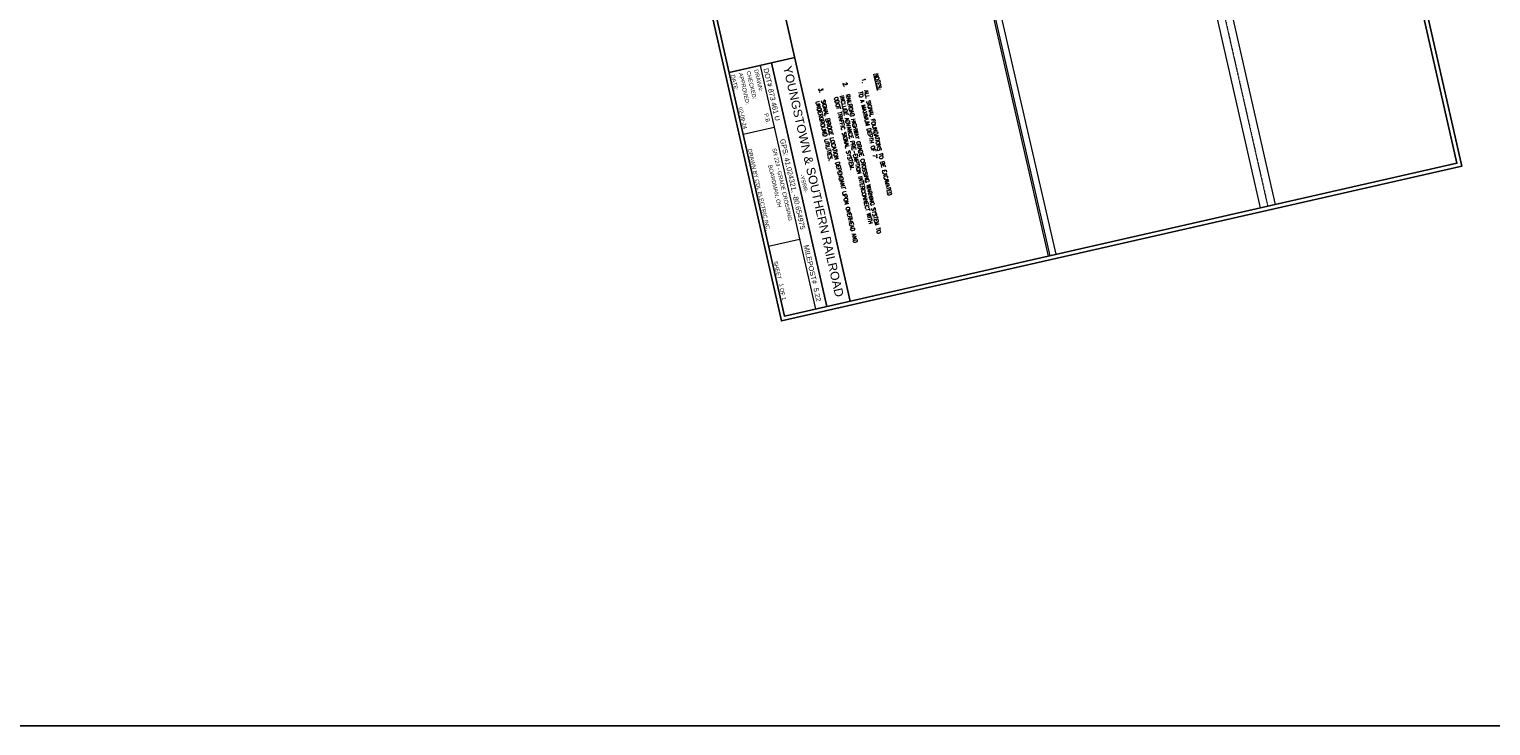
# Model space of a CAD drawing. Header units: feet. Extents: x 2474618 to 2487557, y 495207 to 504443.
# Tile 111 of 158: x 2477404 to 2477866, y 503285 to 503505. Entities that reach past the tile are written whole.
import ezdxf
from ezdxf.enums import TextEntityAlignment as Align

# ---------------------------------------------------------------- set-up
doc = ezdxf.new("R2010")
doc.units = ezdxf.units.FT
doc.header["$MEASUREMENT"] = 0
doc.linetypes.add('DGN Style 4', pattern=[0.027369, 0.013684, -0.006842, 0, -0.006842])
for name, color, linetype in [('PV_P_Curb', 120, 'Continuous'), ('PV_P_EOP', 7, 'Continuous'), ('RD_X_RR_Cells', 1, 'Continuous')]:
    doc.layers.add(name, color=color, linetype=linetype)
doc.styles.add('Equipment Labels', font='arial.ttf', dxfattribs={"height": 0.005208})
doc.styles.add('Notes  Dim  Term Labels', font='STANDARD.shx', dxfattribs={"height": 0.005208})
doc.styles.add('Railroad Title Block', font='arial.ttf', dxfattribs={"height": 0.005208})
doc.styles.add('Style-STANDARD', font='STANDARD.shx')

msp = doc.modelspace()

# ---------------------------------------------------------------- linework, layer by layer
at = {"color": 7, "linetype": 'DGN Style 4', "lineweight": 0}
msp.add_line((2477720.368, 503778.7959), (2477795.2519, 503449.3626), dxfattribs=at)
for p, q in [((2477588.5299, 503748.8277), (2477663.4138, 503419.3943)), ((2477645.9409, 503496.2621), (2477625.1988, 503491.5472)), ((2477638.6202, 503494.598), (2477656.0931, 503417.7302))]:
    msp.add_line(p, q)
at = {"linetype": 'Continuous', "lineweight": 13}
for p, q in [((2477634.9598, 503493.766), (2477652.4327, 503416.8982)), ((2477639.3973, 503474.244), (2477629.6364, 503472.0252)), ((2477647.4404, 503438.8604), (2477637.6794, 503436.6416))]:
    msp.add_line(p, q, dxfattribs=at)
at = {"flags": 128}
for points in [[(2477781.0321, 503793.8687), (2477856.4707, 503461.9951), (2477641.7289, 503413.1819), (2477566.2904, 503745.0556)], [(2477567.7878, 503744.1128), (2477642.6717, 503414.6794), (2477854.9732, 503462.9379), (2477780.0894, 503792.3713)]]:
    msp.add_lwpolyline(points, close=True, dxfattribs=at)
at = {"color": 7, "lineweight": 13, "flags": 128}
for points in [[(2477792.954, 503448.8402), (2477718.0701, 503778.2736)], [(2477722.6659, 503779.3183), (2477797.5498, 503449.8849)]]:
    msp.add_lwpolyline(points, dxfattribs=at)
at = {"layer": 'PV_P_Curb', "color": 7, "lineweight": 0}
for p, q in [((2477726.0439, 503433.6308), (2477702.0537, 503537.9351)), ((2477726.5315, 503433.7417), (2477702.541, 503538.0472))]:
    msp.add_line(p, q, dxfattribs=at)
at = {"layer": 'PV_P_EOP', "color": 7, "lineweight": 0, "flags": 128}
msp.add_lwpolyline([(2477728.482, 503434.185), (2477704.4904, 503538.4955)], dxfattribs=at)
at = {"layer": 'RD_X_RR_Cells'}
msp.add_line((2474618.3876, 503285.3927), (2484707.7261, 503285.3927), dxfattribs=at)

# ---------------------------------------------------------------- texts
at = {"linetype": 'Continuous', "lineweight": 0, "style": 'Railroad Title Block'}
msp.add_text('1', height=1.2512, rotation=282.806354, dxfattribs=at).set_placement((2477641.7508, 503424.5317), align=Align.MIDDLE_CENTER)
at = {"rotation": 282.806354}
for s, insert, char_height, attachment_point, line_spacing_factor, style in [('DRAWN:', (2477633.7213, 503492.5397), 1.25125, 4, 0.9, 'Equipment Labels'), ('DOT# 873 461 U', (2477636.8057, 503492.9024), 1.610041, 4, 0.9, 'Equipment Labels'), ('DATE:', (2477626.4005, 503490.8757), 1.25125, 4, 0.9, 'Equipment Labels'), ('APPROVED:', (2477628.8408, 503491.4304), 1.25125, 4, 0.9, 'Equipment Labels'), ('CHECKED:', (2477631.281, 503491.985), 1.25125, 4, 0.9, 'Equipment Labels'), ('YOUNGSTOWN & SOUTHERN RAILROAD', (2477651.8091, 503457.1777), 2.724306, 5, 0.733333, 'Railroad Title Block'), ('02-09-24', (2477630.2834, 503473.7939), 1.25125, 6, 0.9, 'Equipment Labels'), ('P.B.', (2477637.6041, 503475.458), 1.25125, 6, 0.9, 'Equipment Labels'), ('GPS: 41.024321, -80.654975', (2477645.1315, 503456.2747), 1.610041, 5, 0.9, 'Equipment Labels'), ('DRAWN BY CDL ELECTRIC INC.', (2477634.6672, 503454.5628), 1.251249, 5, 0.9, 'Equipment Labels'), ('SR 224 - GRADE CROSSING', (2477641.9879, 503456.2269), 1.251249, 5, 0.9, 'Equipment Labels'), ('BOARDMAN, OH', (2477639.5477, 503455.6722), 1.251249, 5, 0.9, 'Equipment Labels'), ('-YSRR-', (2477648.8385, 503456.5295), 1.25125, 5, 0.9, 'Railroad Title Block'), ('MILEPOST#  5.22', (2477651.5051, 503428.2358), 1.610041, 5, 0.9, 'Equipment Labels'), ('SHEET      OF 1', (2477641.2158, 503425.897), 1.251249, 5, 0.9, 'Equipment Labels')]:
    msp.add_mtext(s, dxfattribs=dict(at, insert=insert, char_height=char_height, attachment_point=attachment_point, line_spacing_factor=line_spacing_factor, style=style))
at = {"color": 7, "linetype": 'Continuous', "lineweight": 0, "attachment_point": 7, "rotation": 282.806354, "line_spacing_factor": 0.9, "style": 'Style-STANDARD'}
for s, insert, char_height in [('2.', (2477661.1146, 503488.267), 1.25125), ('1.', (2477666.9583, 503489.5953), 1.25125), ('SIGNAL BRIDGE LOCATION DEPENDANT UPON OVERHEAD AND\\PUNDERGROUND UTILITIES.', (2477652.4694, 503482.3283), 1.251249), ('3.', (2477653.4408, 503486.5227), 1.25125), ('RAILROAD HIGHWAY GRADE CROSSING WARNING SYSTEM TO \\PINCLUDE ADVANCE PRE-EMPTION INTERCONNECT WITH \\PODOT TRAFFIC SIGNAL SYSTEM.', (2477658.3131, 503483.6566), 1.251249), ("ALL SIGNAL FOUNDATIONS TO BE EXCAVATED \\PTO A MAXIMUM DEPTH OF 7'", (2477665.987, 503485.4009), 1.251249)]:
    msp.add_mtext(s, dxfattribs=dict(at, insert=insert, char_height=char_height))
at = {"linetype": 'Continuous', "lineweight": 0, "insert": (2477672.2116, 503491.3879), "char_height": 1.25125, "width": 55.054945, "attachment_point": 1, "rotation": 282.806354, "line_spacing_factor": 0.9, "style": 'Notes  Dim  Term Labels'}
msp.add_mtext('\\LNOTES:', dxfattribs=at)

doc.saveas('drawing.dxf')
